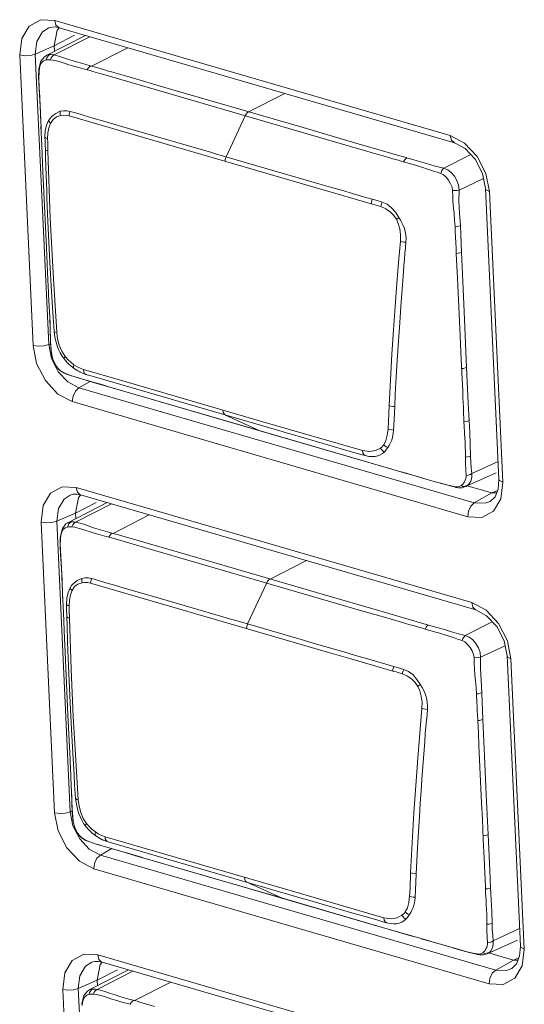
# Model space of a CAD drawing. Header units: millimetres. Extents: x 3925 to 5043, y -86 to 778.
# Tile 213 of 256: x 4884.91 to 4888.24, y 94.53 to 101.02. Entities that reach past the tile are written whole.
import ezdxf

# ---------------------------------------------------------------- set-up
doc = ezdxf.new("R2010")
doc.units = ezdxf.units.MM
doc.header["$LTSCALE"] = 46.255
doc.layers.add('A70-LETO-KEYDXF_CONTINUOUS_LINE', color=7, linetype='CONTINUOUS')
doc.layers.add('H30K-REAR-CODXF_CONTINUOUS_LINE', color=7, linetype='CONTINUOUS')

msp = doc.modelspace()

# ---------------------------------------------------------------- linework, layer by layer
at = {"layer": 'A70-LETO-KEYDXF_CONTINUOUS_LINE', "color": 7, "linetype": 'Continuous', "lineweight": 0}
for p, q in [((4885.3466, 100.9211), (4885.0879, 100.7887)), ((4885.139, 100.7923), (4885.3756, 100.9126)), ((4885.1014, 100.7889), (4885.1095, 100.7944)), ((4885.1095, 100.7944), (4885.1188, 100.7946)), ((4885.1188, 100.7946), (4885.1287, 100.7938)), ((4885.6252, 100.84), (4885.3859, 100.7187)), ((4885.0521, 100.7515), (4885.0391, 100.7004)), ((4885.0752, 100.7804), (4885.0521, 100.7515)), ((4885.0888, 100.7889), (4885.0752, 100.7804)), ((4885.0757, 100.7562), (4885.0869, 100.7598)), ((4885.0955, 100.7609), (4885.0869, 100.7597)), ((4885.0888, 100.7889), (4885.0879, 100.7885)), ((4885.1147, 100.7608), (4885.1206, 100.7742)), ((4885.1206, 100.7742), (4885.129, 100.7851)), ((4885.1287, 100.7938), (4885.139, 100.7923)), ((4885.129, 100.7851), (4885.139, 100.7923)), ((4885.0384, 100.6917), (4885.0367, 100.65)), ((4885.0397, 100.6858), (4885.0377, 100.6352)), ((4885.0391, 100.7004), (4885.0384, 100.6919)), ((4885.0384, 100.6919), (4885.0384, 100.6917)), ((4885.0384, 100.6917), (4885.0397, 100.6858)), ((4885.0397, 100.6858), (4885.042, 100.7029)), ((4885.3859, 100.7187), (4885.3496, 100.7285)), ((4885.625, 100.6493), (4885.5186, 100.68)), ((4885.0377, 100.6352), (4885.0398, 100.5786)), ((4885.5641, 100.6344), (4885.6474, 100.6102)), ((4885.8917, 100.5716), (4885.625, 100.6493)), ((4885.6474, 100.6102), (4885.8062, 100.5639)), ((4885.8062, 100.5639), (4887.1476, 100.1738)), ((4886.7818, 100.3128), (4885.8917, 100.5716)), ((4886.4223, 100.4173), (4886.6615, 100.5386)), ((4885.0478, 100.4516), (4885.0479, 100.4515)), ((4885.0479, 100.4515), (4885.0481, 100.45)), ((4885.0481, 100.45), (4885.0493, 100.421)), ((4885.0493, 100.421), (4885.0502, 100.3921)), ((4885.0502, 100.3921), (4885.0513, 100.3552)), ((4885.2386, 100.39), (4886.8681, 99.9161)), ((4885.4586, 100.3582), (4885.3956, 100.3762)), ((4885.6679, 100.2972), (4885.4586, 100.3582)), ((4886.3996, 100.3913), (4886.2742, 100.1209)), ((4885.0525, 100.3216), (4885.0584, 100.195)), ((4885.0545, 100.2773), (4885.0547, 100.276)), ((4886.1699, 100.1512), (4885.6679, 100.2972)), ((4885.0584, 100.195), (4885.0658, 100.024)), ((4885.0988, 100.16), (4885.1143, 99.715)), ((4886.2047, 100.1411), (4886.1699, 100.1512)), ((4886.8864, 99.9428), (4886.2047, 100.1411)), ((4887.8882, 100.135), (4887.7101, 100.0447)), ((4885.0658, 100.024), (4885.0699, 99.9341)), ((4887.8106, 99.9014), (4887.972, 99.9767)), ((4885.0699, 99.9341), (4885.0888, 99.5212)), ((4886.8681, 99.9161), (4886.9971, 99.8787)), ((4886.9971, 99.8787), (4887.231, 99.8103)), ((4887.2638, 99.8013), (4887.231, 99.8103)), ((4885.1071, 99.5132), (4885.1027, 99.6028)), ((4885.0888, 99.5212), (4885.0988, 99.3098)), ((4885.1115, 99.4277), (4885.1071, 99.5132)), ((4885.1159, 99.3463), (4885.1115, 99.4277)), ((4885.0988, 99.3098), (4885.1007, 99.2683)), ((4887.4437, 99.3627), (4887.4267, 99.1325)), ((4887.8177, 98.9402), (4887.8001, 99.3202)), ((4885.1293, 99.1265), (4885.1205, 99.2689)), ((4885.1046, 99.1736), (4885.1047, 99.1726)), ((4885.1053, 99.161), (4885.1047, 99.1726)), ((4887.4267, 99.1325), (4887.419, 99.025)), ((4885.1227, 98.8206), (4885.1228, 98.8202)), ((4885.1228, 98.8202), (4885.1232, 98.8189)), ((4885.1289, 98.7913), (4885.1232, 98.8189)), ((4885.1377, 98.7663), (4885.1289, 98.7913)), ((4885.2259, 98.7641), (4885.2052, 98.7877)), ((4885.1497, 98.7447), (4885.1377, 98.7663)), ((4885.1628, 98.7271), (4885.1497, 98.7447)), ((4885.1628, 98.7271), (4885.1642, 98.7247)), ((4885.1642, 98.7247), (4885.1726, 98.716)), ((4885.1703, 98.719), (4885.1728, 98.7158)), ((4885.173, 98.7157), (4885.1818, 98.7085)), ((4885.2389, 98.7511), (4885.2259, 98.7641)), ((4885.2393, 98.7507), (4885.2389, 98.7511)), ((4885.2488, 98.7421), (4885.2393, 98.7507)), ((4885.2738, 98.7224), (4885.2488, 98.7421)), ((4885.2492, 98.7654), (4885.2695, 98.7495)), ((4885.27, 98.7265), (4885.2739, 98.7224)), ((4885.2968, 98.7079), (4885.2738, 98.7224)), ((4885.3104, 98.7265), (4885.3334, 98.7178)), ((4885.5771, 98.6469), (4885.3334, 98.7178)), ((4885.3352, 98.7032), (4885.3334, 98.7178)), ((4885.1818, 98.7085), (4885.2073, 98.6934)), ((4885.1949, 98.7009), (4885.2092, 98.6936)), ((4885.2073, 98.6934), (4885.2142, 98.6904)), ((4885.2142, 98.6904), (4885.2092, 98.6936)), ((4885.2155, 98.6898), (4885.2753, 98.6688)), ((4885.3089, 98.7015), (4885.2968, 98.7079)), ((4885.3105, 98.7007), (4885.3089, 98.7015)), ((4885.3089, 98.7015), (4885.3108, 98.7005)), ((4885.4058, 98.6686), (4886.643, 98.3087)), ((4887.8345, 98.5767), (4887.8288, 98.6984)), ((4885.3509, 98.6466), (4885.4205, 98.627)), ((4885.5374, 98.5926), (4885.5347, 98.5936)), ((4885.5374, 98.5926), (4885.8795, 98.4928)), ((4886.517, 98.3735), (4885.5771, 98.6469)), ((4886.0062, 98.4561), (4885.6589, 98.5571)), ((4887.8366, 98.5307), (4887.8345, 98.5767)), ((4885.8795, 98.4928), (4886.2355, 98.3892)), ((4886.4967, 98.3135), (4886.0062, 98.4561)), ((4887.3456, 98.3751), (4887.3495, 98.4794)), ((4887.3861, 98.4726), (4887.383, 98.3888)), ((4886.2694, 98.4174), (4886.4967, 98.3135)), ((4887.8432, 98.3728), (4887.8401, 98.4474)), ((4886.2355, 98.3892), (4887.1553, 98.1217)), ((4887.1731, 98.1827), (4886.517, 98.3735)), ((4887.3428, 98.3258), (4887.3456, 98.3751)), ((4887.8444, 98.3478), (4887.8432, 98.3728)), ((4887.3662, 98.0606), (4886.4967, 98.3135)), ((4886.4992, 98.3126), (4886.4967, 98.3135)), ((4887.033, 98.1952), (4887.133, 98.1662)), ((4887.133, 98.1662), (4887.1715, 98.1547)), ((4887.1715, 98.1547), (4887.1902, 98.1496)), ((4887.1553, 98.1217), (4887.464, 98.0322)), ((4888.068, 98.1116), (4887.8949, 98.0308)), ((4887.4612, 98.0333), (4887.4193, 98.0452)), ((4887.4612, 98.0333), (4887.464, 98.0322)), ((4888.0548, 98.036), (4887.8537, 97.945)), ((4887.8875, 97.9805), (4887.8943, 98.0044)), ((4887.8943, 98.0044), (4887.8949, 98.0308)), ((4887.7363, 97.9537), (4887.7931, 97.9397)), ((4887.7986, 97.9433), (4887.7853, 97.9441)), ((4887.7929, 97.9397), (4887.8059, 97.9377)), ((4887.8059, 97.9377), (4887.8308, 97.9382)), ((4887.8335, 97.9597), (4887.825, 97.9529)), ((4887.8364, 97.9468), (4887.825, 97.9529)), ((4887.8308, 97.9382), (4887.8539, 97.9451)), ((4887.8539, 97.9451), (4887.8577, 97.947)), ((4885.4884, 97.8393), (4885.2297, 97.7069)), ((4885.2809, 97.7105), (4885.5174, 97.8309)), ((4885.767, 97.7583), (4885.5278, 97.6369)), ((4885.217, 97.6987), (4885.1939, 97.6697)), ((4885.2128, 97.6722), (4885.2287, 97.678)), ((4885.2306, 97.7072), (4885.217, 97.6987)), ((4885.2363, 97.6791), (4885.2278, 97.6778)), ((4885.2306, 97.7072), (4885.2298, 97.7068)), ((4885.2433, 97.7071), (4885.2513, 97.7127)), ((4885.2513, 97.7127), (4885.2606, 97.7128)), ((4885.2565, 97.679), (4885.2625, 97.6925)), ((4885.2606, 97.7128), (4885.2705, 97.7121)), ((4885.2625, 97.6925), (4885.2708, 97.7033)), ((4885.2705, 97.7121), (4885.2809, 97.7105)), ((4885.2708, 97.7033), (4885.2809, 97.7105)), ((4885.181, 97.6186), (4885.1802, 97.6102)), ((4885.1939, 97.6697), (4885.181, 97.6186)), ((4885.1816, 97.6041), (4885.1847, 97.6257)), ((4885.1847, 97.6257), (4885.1906, 97.6454)), ((4885.5278, 97.6369), (4885.4915, 97.6468)), ((4885.1802, 97.61), (4885.1785, 97.5682)), ((4885.1816, 97.6041), (4885.1795, 97.5534)), ((4885.1795, 97.5534), (4885.1817, 97.4968)), ((4885.1802, 97.6102), (4885.1802, 97.61)), ((4885.1802, 97.61), (4885.1816, 97.6041)), ((4885.536, 97.6021), (4885.6019, 97.5826)), ((4885.6019, 97.5826), (4885.8109, 97.5221)), ((4885.768, 97.5673), (4885.6328, 97.6063)), ((4886.0337, 97.4898), (4885.768, 97.5673)), ((4885.8109, 97.5221), (4887.1769, 97.1247)), ((4886.9236, 97.2311), (4886.0337, 97.4898)), ((4886.5642, 97.3356), (4886.8033, 97.4569)), ((4885.1897, 97.3698), (4885.1897, 97.3697)), ((4885.1897, 97.3697), (4885.19, 97.3682)), ((4885.19, 97.3682), (4885.1911, 97.3393)), ((4885.1911, 97.3393), (4885.1921, 97.3104)), ((4885.1921, 97.3104), (4885.1932, 97.2735)), ((4885.6005, 97.2764), (4885.5375, 97.2945)), ((4886.5415, 97.3096), (4886.416, 97.0391)), ((4885.1943, 97.2398), (4885.2002, 97.1133)), ((4885.8097, 97.2155), (4885.6005, 97.2764)), ((4885.1963, 97.1955), (4885.1965, 97.1943)), ((4886.3118, 97.0695), (4885.8097, 97.2155)), ((4885.2002, 97.1133), (4885.2076, 96.9423)), ((4887.1769, 97.1247), (4887.3352, 97.0789)), ((4885.2406, 97.0782), (4885.2516, 96.7403)), ((4886.3465, 97.0593), (4886.3118, 97.0695)), ((4886.416, 97.0391), (4886.3465, 97.0593)), ((4888.0301, 97.0533), (4887.8519, 96.963)), ((4885.2076, 96.9423), (4885.2117, 96.8524)), ((4885.2117, 96.8524), (4885.2306, 96.4394)), ((4887.9524, 96.8197), (4888.1138, 96.895)), ((4885.2516, 96.7403), (4885.2657, 96.428)), ((4885.2489, 96.4315), (4885.2445, 96.521)), ((4885.2306, 96.4394), (4885.2407, 96.2281)), ((4885.2533, 96.346), (4885.2489, 96.4315)), ((4885.2578, 96.2645), (4885.2533, 96.346)), ((4885.2407, 96.2281), (4885.2425, 96.1865)), ((4885.2712, 96.0448), (4885.2624, 96.1872)), ((4887.9595, 95.8585), (4887.9419, 96.2384)), ((4885.2464, 96.0918), (4885.2465, 96.0908)), ((4885.2464, 96.0918), (4885.2529, 95.9746)), ((4885.2471, 96.079), (4885.2465, 96.0908)), ((4885.2645, 95.7389), (4885.2646, 95.7385)), ((4885.2646, 95.7385), (4885.265, 95.7372)), ((4885.2707, 95.7095), (4885.265, 95.7371)), ((4885.2795, 95.6845), (4885.2707, 95.7095)), ((4885.2915, 95.663), (4885.2795, 95.6845)), ((4885.3678, 95.6822), (4885.3471, 95.706)), ((4885.3809, 95.6692), (4885.3678, 95.6822)), ((4885.3812, 95.669), (4885.3809, 95.6692)), ((4885.3907, 95.6603), (4885.3812, 95.669)), ((4885.3911, 95.6836), (4885.4113, 95.6677)), ((4885.3046, 95.6453), (4885.2915, 95.663)), ((4885.3046, 95.6453), (4885.306, 95.643)), ((4885.306, 95.643), (4885.3145, 95.6343)), ((4885.3121, 95.6373), (4885.3147, 95.6341)), ((4885.3148, 95.634), (4885.3236, 95.6267)), ((4885.3236, 95.6267), (4885.3491, 95.6117)), ((4885.3367, 95.6191), (4885.3511, 95.6118)), ((4885.3491, 95.6117), (4885.356, 95.6086)), ((4885.356, 95.6086), (4885.3511, 95.6118)), ((4885.3573, 95.6081), (4885.4171, 95.5871)), ((4885.4156, 95.6407), (4885.3907, 95.6603)), ((4885.4118, 95.6448), (4885.4157, 95.6407)), ((4885.4387, 95.6261), (4885.4156, 95.6407)), ((4885.4508, 95.6197), (4885.4387, 95.6261)), ((4885.4523, 95.6189), (4885.4508, 95.6197)), ((4885.4508, 95.6197), (4885.4526, 95.6188)), ((4885.4523, 95.6448), (4885.4753, 95.6361)), ((4885.719, 95.5652), (4885.4753, 95.6361)), ((4885.4771, 95.6215), (4885.4753, 95.6361)), ((4887.9763, 95.495), (4887.9706, 95.6167)), ((4885.4927, 95.5649), (4885.5624, 95.5452)), ((4885.5476, 95.5869), (4886.7849, 95.227)), ((4886.6588, 95.2918), (4885.719, 95.5652)), ((4885.6792, 95.5109), (4885.6766, 95.5119)), ((4885.6792, 95.5109), (4886.0213, 95.4111)), ((4886.1482, 95.3743), (4885.8008, 95.4754)), ((4887.9785, 95.449), (4887.9763, 95.495)), ((4886.0213, 95.4111), (4886.3773, 95.3075)), ((4886.6386, 95.2317), (4886.1482, 95.3743)), ((4887.4875, 95.2934), (4887.4914, 95.3976)), ((4887.985, 95.2911), (4887.982, 95.3656)), ((4886.3773, 95.3075), (4887.2971, 95.04)), ((4886.4112, 95.3357), (4886.6386, 95.2317)), ((4887.3149, 95.101), (4886.6588, 95.2918)), ((4887.4846, 95.244), (4887.4875, 95.2934)), ((4887.508, 94.9788), (4886.6386, 95.2317)), ((4886.641, 95.2308), (4886.6386, 95.2317)), ((4886.7849, 95.227), (4886.8119, 95.2191)), ((4887.1748, 95.1135), (4887.2749, 95.0845)), ((4887.2749, 95.0845), (4887.3134, 95.0729)), ((4887.2971, 95.04), (4887.6058, 94.9505)), ((4887.3134, 95.0729), (4887.3321, 95.0678)), ((4888.2098, 95.0298), (4888.0367, 94.9491)), ((4887.603, 94.9515), (4887.5611, 94.9634)), ((4887.603, 94.9515), (4887.6058, 94.9505)), ((4888.1966, 94.9543), (4887.9955, 94.8633)), ((4888.0361, 94.9227), (4888.0367, 94.9491)), ((4888.0293, 94.8988), (4888.0361, 94.9227)), ((4887.8781, 94.872), (4887.935, 94.858)), ((4887.9404, 94.8615), (4887.9271, 94.8624)), ((4887.9348, 94.858), (4887.9477, 94.8559)), ((4887.9477, 94.8559), (4887.9726, 94.8565)), ((4887.9754, 94.878), (4887.9668, 94.8711)), ((4887.9782, 94.8651), (4887.9668, 94.8711)), ((4887.9726, 94.8565), (4887.9957, 94.8634)), ((4887.9957, 94.8634), (4887.9996, 94.8653)), ((4885.6302, 94.7576), (4885.3716, 94.6252)), ((4885.4227, 94.6288), (4885.6593, 94.7491)), ((4885.3725, 94.6254), (4885.3588, 94.6169)), ((4885.3725, 94.6254), (4885.3716, 94.625)), ((4885.3851, 94.6254), (4885.3932, 94.6309)), ((4885.3932, 94.6309), (4885.4025, 94.6311)), ((4885.4025, 94.6311), (4885.4123, 94.6303)), ((4885.4123, 94.6303), (4885.4227, 94.6288)), ((4885.4126, 94.6216), (4885.4227, 94.6288)), ((4885.9088, 94.6765), (4885.6696, 94.5552)), ((4885.3357, 94.588), (4885.3228, 94.5369)), ((4885.3265, 94.544), (4885.3324, 94.5636)), ((4885.3588, 94.6169), (4885.3357, 94.588)), ((4885.3546, 94.5905), (4885.3705, 94.5963)), ((4885.3781, 94.5974), (4885.3697, 94.5961)), ((4885.3983, 94.5973), (4885.4043, 94.6107)), ((4885.4043, 94.6107), (4885.4126, 94.6216)), ((4885.6696, 94.5552), (4885.6333, 94.5651)), ((4885.3228, 94.5369), (4885.322, 94.5284)), ((4885.3234, 94.5223), (4885.3265, 94.544))]:
    msp.add_line(p, q, dxfattribs=at)
for points in [[(4885.1095, 100.7944), (4885.091, 100.7899), (4885.0888, 100.7889)], [(4885.042, 100.7029), (4885.0453, 100.7173), (4885.0495, 100.7291)], [(4885.0495, 100.7291), (4885.0547, 100.7384), (4885.0604, 100.7457), (4885.0672, 100.7515), (4885.0757, 100.7562)], [(4885.0869, 100.7597), (4885.0898, 100.7711), (4885.0948, 100.7809), (4885.1014, 100.7889)], [(4885.1147, 100.761), (4885.1048, 100.7612), (4885.0955, 100.7609)], [(4885.1147, 100.7608), (4885.1338, 100.7584), (4885.1554, 100.7535)], [(4885.139, 100.7923), (4885.1688, 100.7853), (4885.1973, 100.7762), (4885.2279, 100.7655), (4885.2576, 100.7556), (4885.2881, 100.7461), (4885.3189, 100.7371), (4885.3496, 100.7285)], [(4885.1554, 100.7535), (4885.1797, 100.7465), (4885.2067, 100.7377), (4885.2365, 100.7282), (4885.2695, 100.7183), (4885.3027, 100.7089), (4885.3321, 100.7009), (4885.3582, 100.694)], [(4885.3582, 100.694), (4885.3645, 100.7051), (4885.3722, 100.714), (4885.3808, 100.7201)], [(4885.3582, 100.694), (4885.3767, 100.6889), (4885.3958, 100.6834)], [(4885.4208, 100.7088), (4885.4025, 100.714), (4885.3859, 100.7187)], [(4885.3958, 100.6834), (4885.4403, 100.6702), (4885.4667, 100.6624), (4885.5641, 100.6344)], [(4885.5186, 100.68), (4885.49, 100.6883), (4885.4643, 100.6959), (4885.4208, 100.7088)], [(4885.0367, 100.65), (4885.043, 100.5294), (4885.0479, 100.4515)], [(4885.0398, 100.5786), (4885.0443, 100.5166), (4885.0481, 100.45)], [(4885.0478, 100.4516), (4885.0496, 100.4055), (4885.0529, 100.3113), (4885.0545, 100.2773)], [(4885.1032, 100.3599), (4885.1127, 100.3739), (4885.1241, 100.3866), (4885.1368, 100.3977), (4885.1505, 100.4072), (4885.165, 100.4149), (4885.1803, 100.4207)], [(4885.1815, 100.3932), (4885.1799, 100.4024), (4885.1795, 100.4117), (4885.1803, 100.4207)], [(4885.1803, 100.4207), (4885.2006, 100.4246), (4885.2223, 100.4243), (4885.245, 100.4202)], [(4885.245, 100.4202), (4885.2415, 100.4103), (4885.2394, 100.4002), (4885.2386, 100.39)], [(4885.318, 100.3986), (4885.2809, 100.41), (4885.2624, 100.4155), (4885.245, 100.4202)], [(4886.3996, 100.3913), (4886.406, 100.4024), (4886.4137, 100.4112), (4886.4223, 100.4173)], [(4885.1032, 100.3599), (4885.0893, 100.3284), (4885.0814, 100.2913), (4885.0792, 100.2499)], [(4885.0964, 100.2406), (4885.0984, 100.2786), (4885.105, 100.3125), (4885.116, 100.3413)], [(4885.116, 100.3413), (4885.1103, 100.3474), (4885.106, 100.3536), (4885.1032, 100.3599)], [(4885.1815, 100.3932), (4885.1551, 100.3844), (4885.1326, 100.3671), (4885.116, 100.3413)], [(4885.1815, 100.3932), (4885.1993, 100.3949), (4885.2184, 100.3938), (4885.2386, 100.39)], [(4885.3956, 100.3762), (4885.3376, 100.3929), (4885.318, 100.3986)], [(4887.467, 100.1137), (4887.1307, 100.2113), (4886.7818, 100.3128)], [(4885.0792, 100.2499), (4885.0819, 100.2464), (4885.0877, 100.2432), (4885.0964, 100.2406)], [(4885.0792, 100.2499), (4885.0796, 100.2246), (4885.0806, 100.1973), (4885.0817, 100.1682)], [(4885.0964, 100.2406), (4885.0968, 100.2143), (4885.0988, 100.16)], [(4885.0866, 100.0024), (4885.0834, 100.1129), (4885.0816, 100.1689)], [(4885.0988, 100.16), (4885.0902, 100.1622), (4885.0844, 100.165), (4885.0817, 100.1682)], [(4887.1476, 100.1738), (4887.1952, 100.1601), (4887.2378, 100.1476), (4887.276, 100.1366), (4887.3097, 100.1265), (4887.3396, 100.1177), (4887.3663, 100.1104), (4887.3898, 100.1035), (4887.4107, 100.0977), (4887.4289, 100.0923), (4887.4448, 100.0875)], [(4886.2669, 100.0909), (4886.268, 100.101), (4886.2705, 100.1111), (4886.2742, 100.1209)], [(4887.467, 100.1137), (4887.4587, 100.1076), (4887.4511, 100.0987), (4887.4448, 100.0875)], [(4887.6426, 100.0265), (4887.5966, 100.0419), (4887.5728, 100.0497), (4887.5488, 100.0571), (4887.5237, 100.0647), (4887.4981, 100.0722), (4887.4448, 100.0875)], [(4887.467, 100.1137), (4887.5342, 100.0948), (4887.5961, 100.0765), (4887.6532, 100.0589), (4887.7101, 100.0447)], [(4887.6894, 100.0113), (4887.6653, 100.019), (4887.6426, 100.0265)], [(4887.6894, 100.0113), (4887.6947, 100.0254), (4887.7018, 100.0368), (4887.7101, 100.0447)], [(4887.8106, 99.9014), (4887.8072, 99.9326), (4887.7966, 99.9635), (4887.7802, 99.992), (4887.7595, 100.0163), (4887.7357, 100.0344), (4887.7101, 100.0447)], [(4885.1027, 99.6028), (4885.0984, 99.6965), (4885.0963, 99.7434), (4885.0941, 99.7942), (4885.0921, 99.8452), (4885.0902, 99.8961), (4885.0884, 99.9471), (4885.0866, 100.0024)], [(4887.7678, 99.8987), (4887.7642, 99.9198), (4887.7548, 99.9429), (4887.7413, 99.9658), (4887.725, 99.9863), (4887.7073, 100.0021), (4887.6894, 100.0113)], [(4887.2381, 99.8403), (4887.1721, 99.8595), (4887.1067, 99.8788), (4887.0353, 99.8997), (4886.9636, 99.9205), (4886.8864, 99.9428)], [(4887.7678, 99.8987), (4887.7835, 99.8982), (4887.7982, 99.8991), (4887.8106, 99.9014)], [(4887.784, 99.6594), (4887.781, 99.7027), (4887.7774, 99.7459), (4887.7739, 99.7848), (4887.7707, 99.825), (4887.7689, 99.8613), (4887.7678, 99.8987)], [(4887.8106, 99.9014), (4887.8101, 99.8274), (4887.8143, 99.7497), (4887.8193, 99.6672)], [(4887.231, 99.8103), (4887.2321, 99.8204), (4887.2345, 99.8305), (4887.2381, 99.8402)], [(4887.3035, 99.8215), (4887.2833, 99.8278), (4887.2615, 99.8339), (4887.2381, 99.8402)], [(4887.2953, 99.7918), (4887.2967, 99.8018), (4887.2995, 99.8118), (4887.3035, 99.8215)], [(4887.3035, 99.8215), (4887.3358, 99.8072), (4887.3654, 99.7845), (4887.391, 99.7545), (4887.4143, 99.72)], [(4887.2953, 99.7918), (4887.2797, 99.7968), (4887.2638, 99.8013)], [(4887.2953, 99.7918), (4887.3283, 99.7773), (4887.3568, 99.7577), (4887.3801, 99.7342), (4887.3972, 99.7087)], [(4885.1143, 99.715), (4885.1343, 99.3157), (4885.1566, 98.9616)], [(4887.3971, 99.7087), (4887.4022, 99.7125), (4887.4079, 99.7163), (4887.4141, 99.7203)], [(4887.3972, 99.7087), (4887.4098, 99.6797), (4887.4194, 99.6451), (4887.4246, 99.6061), (4887.4244, 99.5634)], [(4887.4143, 99.72), (4887.4245, 99.703), (4887.4336, 99.6858), (4887.4424, 99.6666), (4887.4497, 99.647), (4887.4556, 99.6256), (4887.4594, 99.6036), (4887.4608, 99.58), (4887.4602, 99.5574)], [(4887.7839, 99.6594), (4887.797, 99.6608), (4887.8091, 99.6634), (4887.8193, 99.6671)], [(4887.7839, 99.6594), (4887.7846, 99.6379), (4887.7855, 99.6175), (4887.7867, 99.5995), (4887.7874, 99.5811), (4887.7886, 99.5613), (4887.7894, 99.5436), (4887.7905, 99.5259), (4887.792, 99.4835)], [(4887.8193, 99.6672), (4887.8215, 99.6098), (4887.8235, 99.551), (4887.8261, 99.4912)], [(4887.3495, 98.4794), (4887.3583, 98.6485), (4887.3682, 98.8194), (4887.3784, 98.9788), (4887.3894, 99.1337), (4887.4008, 99.2843), (4887.4118, 99.4232), (4887.4244, 99.5634)], [(4887.4244, 99.5634), (4887.4351, 99.5605), (4887.4472, 99.5584), (4887.4602, 99.5574)], [(4887.4602, 99.5574), (4887.4571, 99.5192), (4887.4536, 99.4827), (4887.4502, 99.4436), (4887.447, 99.4045), (4887.4437, 99.3627)], [(4887.792, 99.4835), (4887.8047, 99.485), (4887.8163, 99.4876), (4887.8262, 99.4913)], [(4887.8001, 99.3202), (4887.7961, 99.4019), (4887.792, 99.4835)], [(4887.8606, 98.7312), (4887.8486, 98.9965), (4887.8369, 99.2494), (4887.8261, 99.4912)], [(4885.1205, 99.2689), (4885.1182, 99.3076), (4885.1159, 99.3463)], [(4885.1007, 99.2683), (4885.1023, 99.2289), (4885.1031, 99.2102), (4885.1047, 99.1726)], [(4885.1046, 99.1736), (4885.1108, 99.0599), (4885.1156, 98.903), (4885.1227, 98.8206)], [(4885.1397, 98.9698), (4885.137, 99.0011), (4885.1349, 99.0317), (4885.133, 99.0619), (4885.1293, 99.1265)], [(4885.1141, 98.9859), (4885.1127, 99.0241), (4885.1108, 99.0608)], [(4885.1163, 98.8906), (4885.1153, 98.9194), (4885.1141, 98.9859)], [(4887.419, 99.025), (4887.4149, 98.9659), (4887.411, 98.9068), (4887.4069, 98.8416), (4887.403, 98.7764), (4887.3946, 98.6325)], [(4885.1397, 98.9698), (4885.1422, 98.9664), (4885.148, 98.9636), (4885.1566, 98.9616)], [(4885.1397, 98.9698), (4885.1425, 98.9457), (4885.1465, 98.9219), (4885.1518, 98.8987), (4885.1592, 98.8744), (4885.1685, 98.8502), (4885.1797, 98.8268), (4885.1923, 98.8055), (4885.2054, 98.7875)], [(4885.212, 98.8041), (4885.1896, 98.8385), (4885.1734, 98.8777), (4885.1625, 98.9191), (4885.1566, 98.9616)], [(4887.8288, 98.6984), (4887.8227, 98.8319), (4887.8177, 98.9402)], [(4885.1232, 98.8189), (4885.1202, 98.8404), (4885.1179, 98.8643), (4885.1163, 98.8906)], [(4885.1228, 98.8202), (4885.1309, 98.7833), (4885.1548, 98.7365), (4885.1642, 98.7247)], [(4885.2121, 98.8041), (4885.2076, 98.7972), (4885.2053, 98.7916), (4885.2054, 98.7875)], [(4885.212, 98.8041), (4885.23, 98.7837), (4885.2492, 98.7654)], [(4885.1703, 98.719), (4885.1678, 98.7216), (4885.1653, 98.7242), (4885.1628, 98.7271)], [(4885.1703, 98.719), (4885.1818, 98.7093), (4885.1949, 98.7009)], [(4885.2695, 98.7494), (4885.2678, 98.7404), (4885.2679, 98.7326), (4885.27, 98.7265)], [(4885.2695, 98.7495), (4885.2891, 98.7371), (4885.3104, 98.7265)], [(4887.8276, 98.7236), (4887.8398, 98.7251), (4887.851, 98.7277), (4887.8606, 98.7312)], [(4887.8606, 98.7312), (4887.8717, 98.495), (4887.8766, 98.3805)], [(4885.2092, 98.6936), (4885.2273, 98.6862), (4885.2473, 98.6791)], [(4885.2473, 98.6791), (4885.2693, 98.6717), (4885.2937, 98.6638)], [(4885.2753, 98.6688), (4885.4222, 98.6259), (4885.5374, 98.5926)], [(4885.2937, 98.6638), (4885.3208, 98.6555), (4885.3509, 98.6466)], [(4885.3485, 98.6853), (4885.3217, 98.6955), (4885.3105, 98.7007)], [(4885.3485, 98.6853), (4885.3405, 98.692), (4885.3352, 98.7032)], [(4885.3485, 98.6853), (4885.3672, 98.6795), (4885.4058, 98.6686)], [(4885.4205, 98.627), (4885.4603, 98.6156), (4885.4998, 98.604), (4885.5814, 98.5798)], [(4887.3946, 98.6325), (4887.3901, 98.5528), (4887.3861, 98.4726)], [(4887.8401, 98.4474), (4887.8393, 98.4682), (4887.8366, 98.5307)], [(4887.3496, 98.4793), (4887.3604, 98.4762), (4887.3729, 98.4742), (4887.3862, 98.4734)], [(4886.2694, 98.4174), (4886.2611, 98.4242), (4886.2555, 98.4355), (4886.2533, 98.4503)], [(4887.383, 98.3888), (4887.3813, 98.3513), (4887.3791, 98.3184)], [(4887.8432, 98.3728), (4887.8556, 98.3743), (4887.8669, 98.3769), (4887.8766, 98.3805)], [(4887.8527, 98.1399), (4887.8522, 98.1737), (4887.8512, 98.2069), (4887.8501, 98.2373), (4887.8487, 98.2677), (4887.8472, 98.2953), (4887.8444, 98.3478)], [(4887.8766, 98.3805), (4887.8809, 98.303), (4887.8846, 98.2251), (4887.8869, 98.1464)], [(4886.643, 98.3087), (4886.6701, 98.3009), (4886.6971, 98.293)], [(4886.6971, 98.293), (4886.9676, 98.2143), (4887.033, 98.1952)], [(4887.3428, 98.3258), (4887.3375, 98.2836), (4887.3278, 98.2487), (4887.3142, 98.2215)], [(4887.3791, 98.3184), (4887.3767, 98.2953), (4887.3723, 98.2719), (4887.3662, 98.2518), (4887.3584, 98.233), (4887.35, 98.2172), (4887.3405, 98.2022)], [(4887.3429, 98.3257), (4887.3536, 98.3221), (4887.366, 98.3196), (4887.3792, 98.3184)], [(4887.2923, 98.1991), (4887.26, 98.1828), (4887.22, 98.1763), (4887.1731, 98.1827)], [(4887.3142, 98.2215), (4887.3079, 98.2133), (4887.3007, 98.2057), (4887.2923, 98.1991)], [(4887.2923, 98.1991), (4887.2992, 98.1889), (4887.3076, 98.1801), (4887.3172, 98.1733)], [(4887.3141, 98.2215), (4887.3218, 98.2139), (4887.3307, 98.2074), (4887.3405, 98.2022)], [(4887.3172, 98.1733), (4887.3252, 98.1819), (4887.3329, 98.1916), (4887.3405, 98.2022)], [(4887.1731, 98.1827), (4887.1756, 98.1681), (4887.1815, 98.1566), (4887.1902, 98.1496)], [(4887.1902, 98.1496), (4887.2147, 98.1447), (4887.2367, 98.1428), (4887.2563, 98.1439), (4887.2744, 98.1479), (4887.291, 98.1547), (4887.3055, 98.1635), (4887.3172, 98.1733)], [(4887.8527, 98.1399), (4887.8653, 98.141), (4887.877, 98.1432), (4887.8869, 98.1465)], [(4887.857, 98.0182), (4887.8546, 98.0555), (4887.8531, 98.0961), (4887.8527, 98.1399)], [(4887.8869, 98.1464), (4887.8881, 98.1052), (4887.8906, 98.0664), (4887.8949, 98.0308)], [(4887.4612, 98.0333), (4887.497, 98.0231), (4887.5367, 98.0116)], [(4887.464, 98.0322), (4887.5056, 98.0203), (4887.5854, 97.9969), (4887.662, 97.9742), (4887.7363, 97.9537)], [(4887.5367, 98.0116), (4887.6232, 97.9861), (4887.6627, 97.9748), (4887.6982, 97.9651), (4887.7303, 97.9567)], [(4887.857, 98.0182), (4887.857, 98.0089), (4887.8553, 97.9987), (4887.8517, 97.9879), (4887.8465, 97.9769), (4887.8405, 97.9675), (4887.8335, 97.9597)], [(4887.857, 98.0182), (4887.8711, 98.0207), (4887.884, 98.025), (4887.8949, 98.0308)], [(4887.7303, 97.9567), (4887.7593, 97.9494), (4887.7853, 97.9441)], [(4887.7929, 97.9397), (4887.7911, 97.9402), (4887.7853, 97.9441)], [(4887.825, 97.9529), (4887.8115, 97.9459), (4887.7986, 97.9433)], [(4887.8577, 97.947), (4887.8476, 97.9449), (4887.8364, 97.9468)], [(4887.8577, 97.947), (4887.8753, 97.961), (4887.8875, 97.9805)], [(4885.2287, 97.678), (4885.2317, 97.6893), (4885.2366, 97.6992), (4885.2433, 97.7071)], [(4885.2513, 97.7127), (4885.2329, 97.7082), (4885.2306, 97.7072)], [(4885.2565, 97.679), (4885.2458, 97.6795), (4885.2363, 97.6791)], [(4885.2565, 97.679), (4885.2755, 97.6767), (4885.2971, 97.6718)], [(4885.2809, 97.7105), (4885.3106, 97.7035), (4885.3391, 97.6944), (4885.3697, 97.6838), (4885.3994, 97.6738), (4885.43, 97.6644), (4885.4607, 97.6554), (4885.4915, 97.6468)], [(4885.1906, 97.6454), (4885.2001, 97.6615), (4885.2128, 97.6722)], [(4885.2971, 97.6718), (4885.3212, 97.6649), (4885.3481, 97.6561), (4885.3777, 97.6466), (4885.4106, 97.6367), (4885.4442, 97.6272), (4885.4739, 97.6192), (4885.5001, 97.6122)], [(4885.5001, 97.6122), (4885.5063, 97.6233), (4885.514, 97.6322), (4885.5226, 97.6383)], [(4885.5001, 97.6122), (4885.5179, 97.6073), (4885.536, 97.6021)], [(4885.5634, 97.6268), (4885.5449, 97.6321), (4885.5278, 97.6369)], [(4885.6328, 97.6063), (4885.607, 97.6139), (4885.5634, 97.6268)], [(4885.1785, 97.5682), (4885.1849, 97.4477), (4885.1897, 97.3697)], [(4885.1817, 97.4968), (4885.1862, 97.4349), (4885.19, 97.3682)], [(4885.1897, 97.3698), (4885.1914, 97.3238), (4885.1947, 97.2296), (4885.1963, 97.1955)], [(4885.2451, 97.2781), (4885.2546, 97.2922), (4885.2659, 97.3049), (4885.2786, 97.3159), (4885.2923, 97.3254), (4885.3069, 97.3332), (4885.3221, 97.3389)], [(4885.3233, 97.3115), (4885.2969, 97.3027), (4885.2744, 97.2854), (4885.2578, 97.2595)], [(4885.3234, 97.3115), (4885.3218, 97.3207), (4885.3213, 97.3299), (4885.3221, 97.3389)], [(4885.3221, 97.3389), (4885.3424, 97.3428), (4885.3642, 97.3426), (4885.3868, 97.3385)], [(4885.3233, 97.3115), (4885.3411, 97.3132), (4885.3602, 97.3121), (4885.3804, 97.3083)], [(4885.3868, 97.3385), (4885.3833, 97.3286), (4885.3812, 97.3185), (4885.3804, 97.3083)], [(4885.3804, 97.3083), (4886.9423, 96.8539), (4887.0968, 96.8092), (4887.2403, 96.7674), (4887.3728, 96.7285)], [(4885.4599, 97.3169), (4885.4227, 97.3283), (4885.4043, 97.3338), (4885.3868, 97.3385)], [(4885.5375, 97.2945), (4885.4795, 97.3111), (4885.4599, 97.3169)], [(4886.5415, 97.3096), (4886.5478, 97.3206), (4886.5556, 97.3295), (4886.5642, 97.3356)], [(4885.2451, 97.2781), (4885.2311, 97.2467), (4885.2232, 97.2095), (4885.221, 97.1681)], [(4885.2382, 97.1588), (4885.2402, 97.1969), (4885.2469, 97.2308), (4885.2578, 97.2595)], [(4885.2578, 97.2596), (4885.2521, 97.2657), (4885.2478, 97.2719), (4885.2451, 97.2781)], [(4887.6089, 97.0319), (4887.2725, 97.1296), (4886.9236, 97.2311)], [(4885.221, 97.1681), (4885.2237, 97.1647), (4885.2296, 97.1615), (4885.2382, 97.1588)], [(4885.221, 97.1681), (4885.2215, 97.1416), (4885.2235, 97.0864)], [(4885.2382, 97.1588), (4885.2386, 97.1326), (4885.2406, 97.0782)], [(4885.2284, 96.9207), (4885.2252, 97.0312), (4885.2235, 97.0865)], [(4885.2406, 97.0782), (4885.232, 97.0804), (4885.2262, 97.0832), (4885.2235, 97.0864)], [(4886.4088, 97.0092), (4886.4099, 97.0193), (4886.4123, 97.0294), (4886.416, 97.0391)], [(4887.0496, 96.8548), (4886.871, 96.9068), (4886.77, 96.9362), (4886.416, 97.0391)], [(4887.3352, 97.0789), (4887.3779, 97.0663), (4887.4163, 97.0553), (4887.4502, 97.0451), (4887.4804, 97.0363), (4887.5074, 97.0289), (4887.5311, 97.0219), (4887.5521, 97.0161), (4887.5705, 97.0107), (4887.5866, 97.0057)], [(4887.6089, 97.0319), (4887.6005, 97.0259), (4887.5929, 97.017), (4887.5866, 97.0057)], [(4887.6089, 97.0319), (4887.663, 97.0167), (4887.7138, 97.002), (4887.7612, 96.9875), (4887.8063, 96.974), (4887.8519, 96.963)], [(4887.7844, 96.9447), (4887.7385, 96.9602), (4887.7146, 96.9679), (4887.6907, 96.9754), (4887.6655, 96.983), (4887.6399, 96.9905), (4887.5866, 97.0057)], [(4887.8312, 96.9296), (4887.8365, 96.9436), (4887.8436, 96.9551), (4887.8519, 96.963)], [(4887.9524, 96.8197), (4887.949, 96.8508), (4887.9384, 96.8817), (4887.922, 96.9103), (4887.9013, 96.9346), (4887.8775, 96.9526), (4887.8519, 96.963)], [(4885.2445, 96.521), (4885.2402, 96.6147), (4885.2381, 96.6616), (4885.236, 96.7125), (4885.2339, 96.7634), (4885.232, 96.8144), (4885.2302, 96.8653), (4885.2284, 96.9207)], [(4887.8312, 96.9296), (4887.8071, 96.9373), (4887.7844, 96.9447)], [(4887.9096, 96.817), (4887.9061, 96.838), (4887.8967, 96.8612), (4887.8831, 96.8841), (4887.8668, 96.9046), (4887.8491, 96.9204), (4887.8312, 96.9296)], [(4887.2007, 96.8111), (4887.1283, 96.8321), (4887.0496, 96.8548)], [(4887.38, 96.7585), (4887.3267, 96.774), (4887.2007, 96.8111)], [(4887.9096, 96.817), (4887.9253, 96.8165), (4887.94, 96.8174), (4887.9524, 96.8197)], [(4887.9258, 96.5777), (4887.9228, 96.6209), (4887.9192, 96.6642), (4887.9157, 96.7031), (4887.9126, 96.7433), (4887.9107, 96.7795), (4887.9096, 96.817)], [(4887.9524, 96.8197), (4887.952, 96.7457), (4887.9561, 96.668), (4887.9612, 96.5854)], [(4887.3728, 96.7285), (4887.3739, 96.7386), (4887.3763, 96.7487), (4887.38, 96.7585)], [(4887.4371, 96.7101), (4887.4162, 96.7166), (4887.3948, 96.7225), (4887.3728, 96.7285)], [(4887.4453, 96.7397), (4887.4241, 96.7464), (4887.4023, 96.7524), (4887.38, 96.7585)], [(4887.4371, 96.7101), (4887.4385, 96.7201), (4887.4413, 96.7301), (4887.4453, 96.7397)], [(4887.4371, 96.7101), (4887.4701, 96.6955), (4887.4986, 96.676), (4887.5219, 96.6525), (4887.539, 96.627)], [(4887.4453, 96.7398), (4887.4776, 96.7254), (4887.5072, 96.7027), (4887.5328, 96.6728), (4887.5561, 96.6382)], [(4887.539, 96.627), (4887.544, 96.6307), (4887.5497, 96.6346), (4887.556, 96.6385)], [(4887.5561, 96.6382), (4887.5664, 96.6212), (4887.5755, 96.604), (4887.5842, 96.5849), (4887.5915, 96.5653), (4887.5975, 96.5438), (4887.6012, 96.5219), (4887.6026, 96.4982), (4887.602, 96.4756)], [(4887.539, 96.627), (4887.5517, 96.598), (4887.5612, 96.5634), (4887.5664, 96.5244), (4887.5662, 96.4817)], [(4887.9258, 96.5777), (4887.9389, 96.5791), (4887.9509, 96.5817), (4887.9612, 96.5854)], [(4887.9258, 96.5777), (4887.9264, 96.5562), (4887.9274, 96.5358), (4887.9285, 96.5178), (4887.9293, 96.4994), (4887.9305, 96.4796), (4887.9312, 96.4618), (4887.9323, 96.4442), (4887.9338, 96.4018)], [(4887.9612, 96.5854), (4887.9634, 96.528), (4887.9653, 96.4693), (4887.9679, 96.4095)], [(4887.4914, 95.3976), (4887.5017, 95.595), (4887.5134, 95.793), (4887.5256, 95.9735), (4887.539, 96.1545), (4887.5517, 96.3181), (4887.5662, 96.4817)], [(4887.602, 96.4756), (4887.5993, 96.4409), (4887.5955, 96.4026), (4887.5919, 96.3604), (4887.5881, 96.3142), (4887.5843, 96.264), (4887.5802, 96.2095), (4887.5659, 96.0152)], [(4887.5662, 96.4817), (4887.5769, 96.4787), (4887.5891, 96.4767), (4887.602, 96.4756)], [(4885.2657, 96.428), (4885.2818, 96.1412), (4885.2985, 95.8799)], [(4887.9338, 96.4018), (4887.9465, 96.4032), (4887.9581, 96.4059), (4887.968, 96.4095)], [(4887.9419, 96.2384), (4887.9379, 96.3202), (4887.9338, 96.4018)], [(4888.0024, 95.6495), (4887.9903, 95.9147), (4887.9789, 96.1678), (4887.9679, 96.4095)], [(4885.2624, 96.1872), (4885.26, 96.2258), (4885.2578, 96.2645)], [(4885.2425, 96.1865), (4885.2442, 96.1471), (4885.2449, 96.1284), (4885.2465, 96.0908)], [(4885.2815, 95.8881), (4885.2788, 95.9193), (4885.2767, 95.9499), (4885.2749, 95.9802), (4885.2712, 96.0448)], [(4887.5659, 96.0152), (4887.5605, 95.9391), (4887.5549, 95.8563), (4887.5491, 95.766), (4887.5432, 95.6672), (4887.5373, 95.5652), (4887.5321, 95.4737), (4887.528, 95.3917)], [(4885.2527, 95.9781), (4885.2575, 95.8212), (4885.2645, 95.7389)], [(4885.2582, 95.8069), (4885.257, 95.8478), (4885.2562, 95.8929), (4885.2548, 95.9362), (4885.2529, 95.9746)], [(4885.2815, 95.8881), (4885.2841, 95.8847), (4885.2898, 95.8819), (4885.2985, 95.8799)], [(4885.2815, 95.8881), (4885.2843, 95.8639), (4885.2883, 95.8401), (4885.2937, 95.817), (4885.3011, 95.7927), (4885.3103, 95.7685), (4885.3215, 95.7451), (4885.3342, 95.7238), (4885.3472, 95.7058)], [(4885.3539, 95.7224), (4885.3315, 95.7567), (4885.3152, 95.7959), (4885.3043, 95.8373), (4885.2985, 95.8799)], [(4887.9706, 95.6167), (4887.9645, 95.7502), (4887.9595, 95.8585)], [(4885.265, 95.7372), (4885.2608, 95.7701), (4885.2582, 95.8069)], [(4885.2646, 95.7385), (4885.2728, 95.7015), (4885.2967, 95.6547), (4885.306, 95.6429)], [(4885.3539, 95.7223), (4885.3494, 95.7155), (4885.3471, 95.7098), (4885.3472, 95.7058)], [(4885.3539, 95.7224), (4885.3719, 95.7019), (4885.3911, 95.6836)], [(4885.4114, 95.6677), (4885.4096, 95.6586), (4885.4098, 95.6509), (4885.4118, 95.6448)], [(4885.4113, 95.6677), (4885.431, 95.6553), (4885.4523, 95.6448)], [(4885.3121, 95.6373), (4885.3096, 95.6398), (4885.3071, 95.6425), (4885.3046, 95.6453)], [(4885.3121, 95.6373), (4885.3236, 95.6276), (4885.3367, 95.6191)], [(4885.3511, 95.6118), (4885.3691, 95.6044), (4885.3891, 95.5973)], [(4885.4904, 95.6035), (4885.4636, 95.6137), (4885.4523, 95.6189)], [(4885.4904, 95.6035), (4885.4823, 95.6103), (4885.4771, 95.6215)], [(4885.4904, 95.6035), (4885.5091, 95.5977), (4885.5476, 95.5869)], [(4887.9694, 95.6419), (4887.9817, 95.6434), (4887.9929, 95.6459), (4888.0024, 95.6495)], [(4888.0024, 95.6495), (4888.0136, 95.4133), (4888.0184, 95.2987)], [(4885.3891, 95.5973), (4885.4112, 95.5899), (4885.4356, 95.5821)], [(4885.4171, 95.5871), (4885.5641, 95.5442), (4885.6793, 95.5108)], [(4885.4356, 95.5821), (4885.4626, 95.5737), (4885.4927, 95.5649)], [(4885.5624, 95.5452), (4885.6022, 95.5339), (4885.6417, 95.5223), (4885.7231, 95.498)], [(4887.982, 95.3656), (4887.9812, 95.3865), (4887.9785, 95.449)], [(4886.4112, 95.3357), (4886.4029, 95.3425), (4886.3973, 95.3538), (4886.3951, 95.3685)], [(4887.4913, 95.3976), (4887.5023, 95.3945), (4887.5147, 95.3924), (4887.528, 95.3917)], [(4887.528, 95.3917), (4887.5259, 95.3363), (4887.5239, 95.2846), (4887.5209, 95.2367)], [(4887.985, 95.2911), (4887.9974, 95.2925), (4888.0087, 95.2951), (4888.0184, 95.2987)], [(4887.9945, 95.0582), (4887.994, 95.092), (4887.9931, 95.1251), (4887.992, 95.1555), (4887.9905, 95.186), (4887.989, 95.2135), (4887.9876, 95.2412), (4887.9862, 95.2661), (4887.985, 95.2911)], [(4888.0184, 95.2987), (4888.0227, 95.2212), (4888.0265, 95.1434), (4888.0287, 95.0647)], [(4886.8119, 95.2191), (4887.1094, 95.1325), (4887.1748, 95.1135)], [(4887.4846, 95.244), (4887.4793, 95.2019), (4887.4696, 95.1669), (4887.456, 95.1398)], [(4887.5209, 95.2367), (4887.5185, 95.2135), (4887.5141, 95.1901), (4887.5081, 95.1701), (4887.5002, 95.1512), (4887.4918, 95.1354), (4887.4823, 95.1204)], [(4887.4847, 95.244), (4887.4954, 95.2403), (4887.5078, 95.2379), (4887.521, 95.2367)], [(4887.4342, 95.1174), (4887.4019, 95.1011), (4887.3619, 95.0945), (4887.3149, 95.101)], [(4887.3149, 95.101), (4887.3174, 95.0864), (4887.3233, 95.0749), (4887.3321, 95.0678)], [(4887.3321, 95.0678), (4887.3566, 95.0629), (4887.3785, 95.061), (4887.3982, 95.0621), (4887.4162, 95.0662), (4887.4328, 95.0729), (4887.4473, 95.0818), (4887.459, 95.0916)], [(4887.4341, 95.1173), (4887.441, 95.1071), (4887.4494, 95.0984), (4887.459, 95.0916)], [(4887.456, 95.1398), (4887.4498, 95.1316), (4887.4425, 95.124), (4887.4342, 95.1174)], [(4887.456, 95.1398), (4887.4637, 95.1322), (4887.4726, 95.1256), (4887.4823, 95.1204)], [(4887.459, 95.0916), (4887.4664, 95.0996), (4887.4743, 95.1094), (4887.4823, 95.1204)], [(4887.9945, 95.0582), (4888.0072, 95.0593), (4888.0188, 95.0615), (4888.0287, 95.0647)], [(4887.9989, 94.9364), (4887.9964, 94.9737), (4887.9949, 95.0144), (4887.9945, 95.0582)], [(4888.0287, 95.0647), (4888.03, 95.0234), (4888.0325, 94.9847), (4888.0367, 94.9491)], [(4887.603, 94.9515), (4887.6388, 94.9413), (4887.6785, 94.9299)], [(4887.6058, 94.9505), (4887.6474, 94.9386), (4887.7272, 94.9151), (4887.8038, 94.8925), (4887.8781, 94.872)], [(4887.9989, 94.9364), (4888.0129, 94.939), (4888.0258, 94.9433), (4888.0367, 94.9491)], [(4887.6785, 94.9299), (4887.765, 94.9044), (4887.8045, 94.8931), (4887.84, 94.8833), (4887.8722, 94.8749)], [(4887.9989, 94.9364), (4887.9988, 94.9272), (4887.9971, 94.9169), (4887.9936, 94.9061), (4887.9884, 94.8953), (4887.9824, 94.8858), (4887.9754, 94.878)], [(4887.9996, 94.8653), (4888.0171, 94.8792), (4888.0293, 94.8988)], [(4887.8722, 94.8749), (4887.9011, 94.8677), (4887.9271, 94.8624)], [(4887.9348, 94.858), (4887.9329, 94.8585), (4887.9271, 94.8624)], [(4887.9668, 94.8711), (4887.9534, 94.8642), (4887.9404, 94.8615)], [(4887.9996, 94.8653), (4887.9894, 94.8631), (4887.9782, 94.8651)], [(4885.3705, 94.5963), (4885.3735, 94.6076), (4885.3784, 94.6174), (4885.3851, 94.6254)], [(4885.3932, 94.6309), (4885.3747, 94.6265), (4885.3725, 94.6254)], [(4885.4227, 94.6288), (4885.4525, 94.6218), (4885.481, 94.6127), (4885.5115, 94.602), (4885.5413, 94.5921), (4885.5718, 94.5826), (4885.6025, 94.5737), (4885.6333, 94.5651)], [(4885.3324, 94.5636), (4885.3419, 94.5797), (4885.3546, 94.5905)], [(4885.3983, 94.5973), (4885.3876, 94.5978), (4885.3781, 94.5974)], [(4885.3983, 94.5973), (4885.4174, 94.595), (4885.4389, 94.5901)], [(4885.4389, 94.5901), (4885.4631, 94.5832), (4885.4899, 94.5744), (4885.5195, 94.5649), (4885.5524, 94.555), (4885.586, 94.5455), (4885.6157, 94.5375), (4885.6419, 94.5305)], [(4885.6419, 94.5305), (4885.6482, 94.5416), (4885.6558, 94.5505), (4885.6644, 94.5566)], [(4885.7044, 94.5453), (4885.6862, 94.5506), (4885.6696, 94.5552)], [(4885.8021, 94.5166), (4885.7735, 94.5249), (4885.7478, 94.5324), (4885.7044, 94.5453)]]:
    msp.add_lwpolyline(points, dxfattribs=at)
at = {"layer": 'H30K-REAR-CODXF_CONTINUOUS_LINE', "color": 7, "linetype": 'Continuous', "lineweight": 0}
for p, q in [((4884.9745, 100.9833), (4885.0513, 101.0249)), ((4885.0513, 101.0249), (4885.1436, 101.0203)), ((4885.1436, 101.0203), (4887.7522, 100.2616)), ((4885.063, 100.9449), (4885.1034, 100.9714)), ((4885.1392, 100.8524), (4885.1584, 100.9561)), ((4885.1467, 100.9768), (4885.1717, 100.9719)), ((4885.1584, 100.9561), (4885.1725, 100.9712)), ((4885.1717, 100.9719), (4887.7802, 100.2132)), ((4885.1392, 100.8524), (4885.2741, 100.9218)), ((4885.0153, 100.7981), (4885.1392, 100.8524)), ((4885.1035, 98.8821), (4885.0153, 100.7981)), ((4885.1409, 100.8158), (4885.1392, 100.8524)), ((4885.0004, 98.8762), (4884.9122, 100.7922)), ((4887.7522, 100.2616), (4887.8472, 100.2114)), ((4887.7802, 100.2132), (4887.8506, 100.1755)), ((4887.8506, 100.1755), (4887.9172, 100.104)), ((4887.9172, 100.104), (4887.9654, 100.0096)), ((4887.9654, 100.0096), (4887.9852, 99.911)), ((4887.9874, 100.0103), (4888.0111, 99.8909)), ((4887.9852, 99.911), (4888.0734, 97.9951)), ((4888.0111, 99.8909), (4888.0993, 97.9749)), ((4885.1035, 98.8821), (4885.1169, 98.888)), ((4885.1219, 98.7898), (4885.1035, 98.8821)), ((4885.1662, 98.7033), (4885.1219, 98.7898)), ((4885.2297, 98.6355), (4885.1662, 98.7033)), ((4885.3026, 98.597), (4885.2297, 98.6355)), ((4885.3026, 98.597), (4885.3777, 98.6389)), ((4887.9111, 97.8383), (4885.3026, 98.597)), ((4887.8679, 97.7468), (4885.2594, 98.5055)), ((4885.1164, 97.9016), (4885.1931, 97.9432)), ((4885.1931, 97.9432), (4885.2855, 97.9386)), ((4885.2855, 97.9386), (4887.894, 97.1799)), ((4888.0276, 97.9033), (4887.8561, 97.9532)), ((4888.0993, 97.9749), (4888.0859, 97.8656)), ((4885.2048, 97.8631), (4885.2453, 97.8896)), ((4885.2811, 97.7706), (4885.3003, 97.8744)), ((4885.2885, 97.8951), (4885.3135, 97.8902)), ((4885.3003, 97.8744), (4885.3143, 97.8894)), ((4885.3135, 97.8902), (4887.922, 97.1315)), ((4887.9111, 97.8383), (4888.0276, 97.9033)), ((4888.0478, 97.8788), (4888.0164, 97.8479)), ((4888.0276, 97.9033), (4888.064, 97.919)), ((4888.0581, 97.9044), (4888.0276, 97.9033)), ((4885.2811, 97.7706), (4885.416, 97.84)), ((4887.9825, 97.8349), (4887.9111, 97.8383)), ((4888.0164, 97.8479), (4887.9825, 97.8349)), ((4888.0859, 97.8656), (4888.037, 97.7838)), ((4885.1571, 97.7164), (4885.2811, 97.7706)), ((4885.2827, 97.7341), (4885.2811, 97.7706)), ((4887.9602, 97.7422), (4887.8679, 97.7468)), ((4888.037, 97.7838), (4887.9602, 97.7422)), ((4885.1422, 95.7945), (4885.0541, 97.7105)), ((4885.2453, 95.8004), (4885.1571, 97.7164)), ((4887.894, 97.1799), (4887.989, 97.1297)), ((4887.922, 97.1315), (4887.9924, 97.0937)), ((4887.9924, 97.0937), (4888.059, 97.0222)), ((4888.059, 97.0222), (4888.1072, 96.9279)), ((4888.1072, 96.9279), (4888.127, 96.8293)), ((4888.1292, 96.9286), (4888.1529, 96.8091)), ((4888.127, 96.8293), (4888.2152, 94.9133)), ((4888.1529, 96.8091), (4888.2411, 94.8932)), ((4885.2453, 95.8004), (4885.2587, 95.8063)), ((4885.2637, 95.7081), (4885.2453, 95.8004)), ((4885.308, 95.6215), (4885.2637, 95.7081)), ((4885.3715, 95.5538), (4885.308, 95.6215)), ((4885.4444, 95.5153), (4885.3715, 95.5538)), ((4885.4444, 95.5153), (4885.5195, 95.5572)), ((4888.053, 94.7566), (4885.4444, 95.5153)), ((4888.0097, 94.665), (4885.4012, 95.4238)), ((4888.2411, 94.8932), (4888.2277, 94.7839)), ((4885.2582, 94.8198), (4885.3349, 94.8615)), ((4885.3349, 94.8615), (4885.4273, 94.8569)), ((4885.4273, 94.8569), (4888.0358, 94.0981)), ((4888.1694, 94.8215), (4887.9979, 94.8714)), ((4888.053, 94.7566), (4888.1694, 94.8215)), ((4888.1694, 94.8215), (4888.2059, 94.8373)), ((4888.2, 94.8226), (4888.1694, 94.8215)), ((4885.3467, 94.7814), (4885.3871, 94.8079)), ((4885.4229, 94.6889), (4885.4421, 94.7926)), ((4885.4229, 94.6889), (4885.5578, 94.7583)), ((4885.4303, 94.8133), (4885.4553, 94.8084)), ((4885.4421, 94.7926), (4885.4561, 94.8077)), ((4885.4553, 94.8084), (4888.0639, 94.0497)), ((4888.1243, 94.7531), (4888.053, 94.7566)), ((4888.1582, 94.7662), (4888.1243, 94.7531)), ((4888.1897, 94.7971), (4888.1582, 94.7662)), ((4888.2277, 94.7839), (4888.1788, 94.7021)), ((4888.1788, 94.7021), (4888.1021, 94.6605)), ((4885.2841, 92.7128), (4885.1959, 94.6287)), ((4885.2989, 94.6346), (4885.4229, 94.6889)), ((4885.3871, 92.7187), (4885.2989, 94.6346)), ((4885.4246, 94.6523), (4885.4229, 94.6889)), ((4888.1021, 94.6605), (4888.0097, 94.665))]:
    msp.add_line(p, q, dxfattribs=at)
for points in [[(4885.1436, 101.0203), (4885.1513, 100.9897), (4885.1694, 100.9727), (4885.1717, 100.9719)], [(4884.9122, 100.7922), (4884.9257, 100.9015), (4884.9745, 100.9833)], [(4885.0153, 100.7981), (4885.0256, 100.8821), (4885.063, 100.9449)], [(4885.1034, 100.9714), (4885.1238, 100.9765), (4885.1467, 100.9768)], [(4884.9122, 100.7922), (4884.9459, 100.7872), (4884.9834, 100.7893), (4885.0153, 100.7981)], [(4887.7522, 100.2616), (4887.7598, 100.231), (4887.7779, 100.214), (4887.7802, 100.2132)], [(4887.8472, 100.2114), (4887.9298, 100.1231), (4887.9874, 100.0103)], [(4888.0111, 99.8909), (4887.9898, 99.9018), (4887.9852, 99.911)], [(4885.0004, 98.8762), (4885.0341, 98.8712), (4885.0715, 98.8733), (4885.1035, 98.8821)], [(4885.2594, 98.5055), (4885.1644, 98.5557), (4885.0817, 98.644), (4885.0241, 98.7568), (4885.0004, 98.8762)], [(4885.2594, 98.5055), (4885.264, 98.542), (4885.2797, 98.5753), (4885.3026, 98.597)], [(4885.2855, 97.9386), (4885.2932, 97.908), (4885.3112, 97.891), (4885.3135, 97.8902)], [(4888.0734, 97.9951), (4888.0681, 97.9292), (4888.0478, 97.8788)], [(4888.0993, 97.9749), (4888.0779, 97.9859), (4888.0734, 97.9951)], [(4885.0541, 97.7105), (4885.0675, 97.8198), (4885.1164, 97.9016)], [(4885.2453, 97.8896), (4885.2656, 97.8948), (4885.2885, 97.8951)], [(4885.1571, 97.7164), (4885.1674, 97.8003), (4885.2048, 97.8631)], [(4887.8679, 97.7468), (4887.8725, 97.7833), (4887.8882, 97.8166), (4887.9111, 97.8383)], [(4885.0541, 97.7105), (4885.0877, 97.7055), (4885.1252, 97.7076), (4885.1571, 97.7164)], [(4887.894, 97.1799), (4887.9017, 97.1493), (4887.9197, 97.1323), (4887.922, 97.1315)], [(4887.989, 97.1297), (4888.0717, 97.0414), (4888.1292, 96.9286)], [(4888.1529, 96.8091), (4888.1316, 96.8201), (4888.127, 96.8293)], [(4885.1422, 95.7945), (4885.1759, 95.7895), (4885.2134, 95.7916), (4885.2453, 95.8004)], [(4885.4012, 95.4238), (4885.3062, 95.474), (4885.2235, 95.5623), (4885.166, 95.6751), (4885.1422, 95.7945)], [(4885.4012, 95.4238), (4885.4058, 95.4603), (4885.4215, 95.4936), (4885.4444, 95.5153)], [(4888.2152, 94.9133), (4888.21, 94.8475), (4888.1897, 94.7971)], [(4888.2411, 94.8932), (4888.2198, 94.9041), (4888.2152, 94.9133)], [(4885.1959, 94.6287), (4885.2093, 94.7381), (4885.2582, 94.8198)], [(4885.4273, 94.8569), (4885.435, 94.8262), (4885.453, 94.8092), (4885.4553, 94.8084)], [(4885.2989, 94.6346), (4885.3092, 94.7186), (4885.3467, 94.7814)], [(4885.3871, 94.8079), (4885.4075, 94.8131), (4885.4303, 94.8133)], [(4888.0097, 94.665), (4888.0143, 94.7016), (4888.03, 94.7349), (4888.053, 94.7566)], [(4885.1959, 94.6287), (4885.2295, 94.6237), (4885.267, 94.6259), (4885.2989, 94.6346)]]:
    msp.add_lwpolyline(points, dxfattribs=at)

doc.saveas('drawing.dxf')
